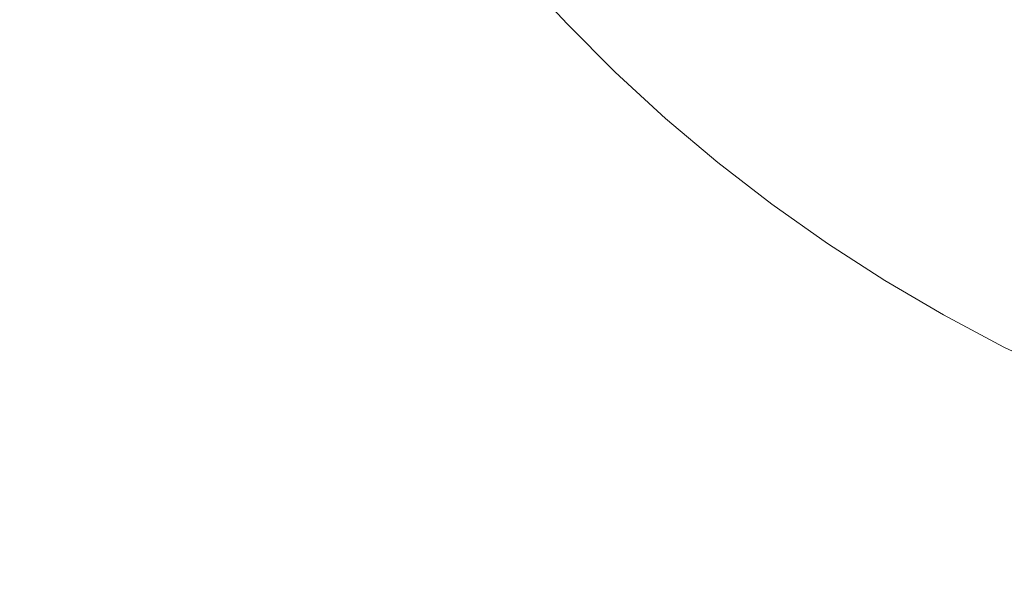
# Model space of a CAD drawing. Header units: centimetres. Extents: x -26.3 to 27.5, y 4.2 to 67.9.
# Tile 135 of 256: x -8.0928 to -8.0315, y 4.5957 to 4.6313. Entities that reach past the tile are written whole.
import ezdxf

# ---------------------------------------------------------------- set-up
doc = ezdxf.new("R2010")
doc.units = ezdxf.units.CM
doc.header["$LTSCALE"] = 2.54
doc.layers.add('Lucido design-1', color=7, linetype='Continuous')

# ---------------------------------------------------------------- blocks, each defined once
blk = doc.blocks.new('Gruppo-2-1')
at = {"color": 7, "linetype": 'Continuous', "lineweight": 9}
for points in [[(-25.986537, 5.900212, -1111.014164), (-25.986537, 4.300212, -1111.014164), (27.113463, 4.300212, -1111.014164), (27.113463, 5.900212, -1111.014164)], [(-25.986537, 5.900212, -1147.114164), (-25.986537, 4.300212, -1147.114164), (27.113463, 4.300212, -1147.114164), (27.113463, 5.900212, -1147.114164)]]:
    blk.add_3dface(points, dxfattribs=at)
for points, invisible_edges in [([(-8.086537, 5.900212, -1111.414164), (9.213463, 5.900212, -1111.414164), (9.113463, 4.600212, -1111.414164), (-7.986537, 4.600212, -1111.414164)], 10), ([(-8.086537, 4.700212, -1111.414164), (-8.086537, 5.900212, -1111.414164), (-7.986537, 4.600212, -1111.414164)], 10), ([(-8.086537, 5.900212, -1147.514164), (9.213463, 5.900212, -1147.514164), (9.113463, 4.600212, -1147.514164), (-7.986537, 4.600212, -1147.514164)], 10), ([(-8.086537, 4.700212, -1147.514164), (-8.086537, 5.900212, -1147.514164), (-7.986537, 4.600212, -1147.514164)], 10), ([(-8.086447, 4.695968, -1111.414164), (-8.086537, 4.700212, -1111.414164), (-7.986537, 4.600212, -1111.414164)], 10), ([(-8.086447, 4.695968, -1147.514164), (-8.086537, 4.700212, -1147.514164), (-7.986537, 4.600212, -1147.514164)], 10), ([(-7.986537, 4.600212, -1111.414164), (-8.085727, 4.68751, -1111.414164), (-8.086177, 4.691731, -1111.414164), (-8.086447, 4.695968, -1111.414164)], 9), ([(-7.986537, 4.600212, -1147.514164), (-8.085727, 4.68751, -1147.514164), (-8.086177, 4.691731, -1147.514164), (-8.086447, 4.695968, -1147.514164)], 9), ([(-8.085727, 4.68751, -1111.414164), (-7.995018, 4.600572, -1111.414164), (-7.999239, 4.601022, -1111.414164)], 9), ([(-8.085727, 4.68751, -1111.414164), (-7.986537, 4.600212, -1111.414164), (-7.990782, 4.600302, -1111.414164), (-7.995018, 4.600572, -1111.414164)], 9), ([(-8.085727, 4.68751, -1111.414164), (-8.027728, 4.609089, -1111.414164), (-8.031558, 4.610919, -1111.414164)], 9), ([(-7.999239, 4.601022, -1111.414164), (-8.003437, 4.60165, -1111.414164), (-8.007605, 4.602456, -1111.414164), (-8.085727, 4.68751, -1111.414164)], 12), ([(-8.085727, 4.68751, -1111.414164), (-8.023823, 4.607423, -1111.414164), (-8.027728, 4.609089, -1111.414164)], 9), ([(-8.007605, 4.602456, -1111.414164), (-8.011735, 4.603439, -1111.414164), (-8.01582, 4.604595, -1111.414164), (-8.085727, 4.68751, -1111.414164)], 12), ([(-8.01582, 4.604595, -1111.414164), (-8.019851, 4.605924, -1111.414164), (-8.023823, 4.607423, -1111.414164), (-8.085727, 4.68751, -1111.414164)], 12), ([(-8.031558, 4.610919, -1111.414164), (-8.035307, 4.612911, -1111.414164), (-8.038968, 4.615059, -1111.414164), (-8.085727, 4.68751, -1111.414164)], 12), ([(-8.084293, 4.679144, -1111.414164), (-8.085099, 4.683312, -1111.414164), (-8.085727, 4.68751, -1111.414164), (-8.038968, 4.615059, -1111.414164)], 12), ([(-8.084293, 4.679144, -1147.514164), (-8.085099, 4.683312, -1147.514164), (-8.085727, 4.68751, -1147.514164), (-7.986537, 4.600212, -1147.514164)], 12), ([(-8.038968, 4.615059, -1111.414164), (-8.082154, 4.67093, -1111.414164), (-8.083311, 4.675014, -1111.414164), (-8.084293, 4.679144, -1111.414164)], 9), ([(-7.986537, 4.600212, -1147.514164), (-8.082154, 4.67093, -1147.514164), (-8.083311, 4.675014, -1147.514164), (-8.084293, 4.679144, -1147.514164)], 9), ([(-8.080825, 4.666898, -1111.414164), (-8.082154, 4.67093, -1111.414164), (-8.038968, 4.615059, -1111.414164)], 10), ([(-8.080825, 4.666898, -1147.514164), (-8.082154, 4.67093, -1147.514164), (-7.986537, 4.600212, -1147.514164)], 10), ([(-8.038968, 4.615059, -1111.414164), (-8.07766, 4.659022, -1111.414164), (-8.079326, 4.662926, -1111.414164), (-8.080825, 4.666898, -1111.414164)], 9), ([(-7.986537, 4.600212, -1147.514164), (-8.07766, 4.659022, -1147.514164), (-8.079326, 4.662926, -1147.514164), (-8.080825, 4.666898, -1147.514164)], 9), ([(-8.073839, 4.651443, -1111.414164), (-8.07583, 4.655192, -1111.414164), (-8.07766, 4.659022, -1111.414164), (-8.038968, 4.615059, -1111.414164)], 12), ([(-8.073839, 4.651443, -1147.514164), (-8.07583, 4.655192, -1147.514164), (-8.07766, 4.659022, -1147.514164), (-7.986537, 4.600212, -1147.514164)], 12), ([(-8.038968, 4.615059, -1111.414164), (-8.07169, 4.647781, -1111.414164), (-8.073839, 4.651443, -1111.414164)], 9), ([(-7.986537, 4.600212, -1147.514164), (-8.07169, 4.647781, -1147.514164), (-8.073839, 4.651443, -1147.514164)], 9), ([(-8.066937, 4.640749, -1111.414164), (-8.069388, 4.644215, -1111.414164), (-8.07169, 4.647781, -1111.414164), (-8.038968, 4.615059, -1111.414164)], 12), ([(-8.066937, 4.640749, -1147.514164), (-8.069388, 4.644215, -1147.514164), (-8.07169, 4.647781, -1147.514164), (-7.986537, 4.600212, -1147.514164)], 12), ([(-8.038968, 4.615059, -1111.414164), (-8.064341, 4.63739, -1111.414164), (-8.066937, 4.640749, -1111.414164)], 9), ([(-7.986537, 4.600212, -1147.514164), (-8.064341, 4.63739, -1147.514164), (-8.066937, 4.640749, -1147.514164)], 9), ([(-8.089844, 4.630389, -1111.41726), (-8.092715, 4.634836, -1111.41726), (-8.089234, 4.636979, -1111.416309), (-8.086458, 4.632678, -1111.416309)], 15), ([(-8.089844, 4.630389, -1147.51726), (-8.092715, 4.634836, -1147.51726), (-8.089234, 4.636979, -1147.516309), (-8.086458, 4.632678, -1147.516309)], 15), ([(-8.080182, 4.630953, -1111.41553), (-8.083037, 4.634989, -1111.41553), (-8.07959, 4.63732, -1111.414925), (-8.076837, 4.633427, -1111.414925)], 15), ([(-8.080182, 4.630953, -1147.51553), (-8.083037, 4.634989, -1147.51553), (-8.07959, 4.63732, -1147.514925), (-8.076837, 4.633427, -1147.514925)], 15), ([(-8.038968, 4.615059, -1111.414164), (-8.058733, 4.631018, -1111.414164), (-8.061605, 4.634145, -1111.414164), (-8.064341, 4.63739, -1111.414164)], 9), ([(-7.986537, 4.600212, -1147.514164), (-8.058733, 4.631018, -1147.514164), (-8.061605, 4.634145, -1147.514164), (-8.064341, 4.63739, -1147.514164)], 9), ([(-8.073921, 4.629655, -1111.414925), (-8.076837, 4.633427, -1111.414925), (-8.07347, 4.635917, -1111.414495), (-8.070663, 4.632285, -1111.414495)], 15), ([(-8.073921, 4.629655, -1147.514925), (-8.076837, 4.633427, -1147.514925), (-8.07347, 4.635917, -1147.514495), (-8.070663, 4.632285, -1147.514495)], 15), ([(-8.093192, 4.628126, -1111.41838), (-8.096155, 4.632718, -1111.41838), (-8.092715, 4.634836, -1111.41726), (-8.089844, 4.630389, -1111.41726)], 15), ([(-8.093192, 4.628126, -1147.51838), (-8.096155, 4.632718, -1147.51838), (-8.092715, 4.634836, -1147.51726), (-8.089844, 4.630389, -1147.51726)], 15), ([(-8.083501, 4.628498, -1111.416309), (-8.086458, 4.632678, -1111.416309), (-8.083037, 4.634989, -1111.41553), (-8.080182, 4.630953, -1111.41553)], 15), ([(-8.083501, 4.628498, -1147.516309), (-8.086458, 4.632678, -1147.516309), (-8.083037, 4.634989, -1147.51553), (-8.080182, 4.630953, -1147.51553)], 15), ([(-8.067704, 4.628776, -1111.414495), (-8.070663, 4.632285, -1111.414495), (-8.067393, 4.634926, -1111.414241), (-8.064549, 4.631553, -1111.414241)], 15), ([(-8.067704, 4.628776, -1147.514495), (-8.070663, 4.632285, -1147.514495), (-8.067393, 4.634926, -1147.514241), (-8.064549, 4.631553, -1147.514241)], 15), ([(-8.061565, 4.628304, -1111.414241), (-8.064549, 4.631553, -1111.414241), (-8.061605, 4.634145, -1111.414164), (-8.058733, 4.631018, -1111.414164)], 11), ([(-8.061565, 4.628304, -1147.514241), (-8.064549, 4.631553, -1147.514241), (-8.061605, 4.634145, -1147.514164), (-8.058733, 4.631018, -1147.514164)], 11), ([(-8.077159, 4.627041, -1111.41553), (-8.080182, 4.630953, -1111.41553), (-8.076837, 4.633427, -1111.414925), (-8.073921, 4.629655, -1111.414925)], 15), ([(-8.077159, 4.627041, -1147.51553), (-8.080182, 4.630953, -1147.51553), (-8.076837, 4.633427, -1147.514925), (-8.073921, 4.629655, -1147.514925)], 15), ([(-8.086788, 4.626067, -1111.41726), (-8.089844, 4.630389, -1111.41726), (-8.086458, 4.632678, -1111.416309), (-8.083501, 4.628498, -1111.416309)], 15), ([(-8.086788, 4.626067, -1147.51726), (-8.089844, 4.630389, -1147.51726), (-8.086458, 4.632678, -1147.516309), (-8.083501, 4.628498, -1147.516309)], 15), ([(-8.070848, 4.62601, -1111.414925), (-8.073921, 4.629655, -1111.414925), (-8.070663, 4.632285, -1111.414495), (-8.067704, 4.628776, -1111.414495)], 15), ([(-8.070848, 4.62601, -1147.514925), (-8.073921, 4.629655, -1147.514925), (-8.070663, 4.632285, -1147.514495), (-8.067704, 4.628776, -1147.514495)], 15), ([(-8.064599, 4.625396, -1111.414495), (-8.067704, 4.628776, -1111.414495), (-8.064549, 4.631553, -1111.414241), (-8.061565, 4.628304, -1111.414241)], 15), ([(-8.064599, 4.625396, -1147.514495), (-8.067704, 4.628776, -1147.514495), (-8.064549, 4.631553, -1147.514241), (-8.061565, 4.628304, -1147.514241)], 15), ([(-8.08037, 4.624447, -1111.416309), (-8.083501, 4.628498, -1111.416309), (-8.080182, 4.630953, -1111.41553), (-8.077159, 4.627041, -1111.41553)], 15), ([(-8.08037, 4.624447, -1147.516309), (-8.083501, 4.628498, -1147.516309), (-8.080182, 4.630953, -1147.51553), (-8.077159, 4.627041, -1147.51553)], 15), ([(-8.058445, 4.625185, -1111.414241), (-8.061565, 4.628304, -1111.414241), (-8.058733, 4.631018, -1111.414164), (-8.055731, 4.628016, -1111.414164)], 11), ([(-8.058445, 4.625185, -1147.514241), (-8.061565, 4.628304, -1147.514241), (-8.058733, 4.631018, -1147.514164), (-8.055731, 4.628016, -1147.514164)], 11), ([(-8.058733, 4.631018, -1111.414164), (-8.038968, 4.615059, -1111.414164), (-8.042535, 4.617361, -1111.414164), (-8.046001, 4.619812, -1111.414164)], 9), ([(-8.052605, 4.625145, -1111.414164), (-8.055731, 4.628016, -1111.414164), (-8.058733, 4.631018, -1111.414164), (-8.046001, 4.619812, -1111.414164)], 12), ([(-8.052605, 4.625145, -1147.514164), (-8.055731, 4.628016, -1147.514164), (-8.058733, 4.631018, -1147.514164), (-7.986537, 4.600212, -1147.514164)], 12), ([(-8.090036, 4.623665, -1111.41838), (-8.093192, 4.628126, -1111.41838), (-8.089844, 4.630389, -1111.41726), (-8.086788, 4.626067, -1111.41726)], 15), ([(-8.090036, 4.623665, -1147.51838), (-8.093192, 4.628126, -1147.51838), (-8.089844, 4.630389, -1147.51726), (-8.086788, 4.626067, -1147.51726)], 15), ([(-8.073971, 4.62326, -1111.41553), (-8.077159, 4.627041, -1111.41553), (-8.073921, 4.629655, -1111.414925), (-8.070848, 4.62601, -1111.414925)], 15), ([(-8.073971, 4.62326, -1147.51553), (-8.077159, 4.627041, -1147.51553), (-8.073921, 4.629655, -1147.514925), (-8.070848, 4.62601, -1147.514925)], 15), ([(-8.083551, 4.621879, -1111.41726), (-8.086788, 4.626067, -1111.41726), (-8.083501, 4.628498, -1111.416309), (-8.08037, 4.624447, -1111.416309)], 15), ([(-8.083551, 4.621879, -1147.51726), (-8.086788, 4.626067, -1147.51726), (-8.083501, 4.628498, -1147.516309), (-8.08037, 4.624447, -1147.516309)], 15), ([(-8.067622, 4.622498, -1111.414925), (-8.070848, 4.62601, -1111.414925), (-8.067704, 4.628776, -1111.414495), (-8.064599, 4.625396, -1111.414495)], 15), ([(-8.067622, 4.622498, -1147.514925), (-8.070848, 4.62601, -1147.514925), (-8.067704, 4.628776, -1147.514495), (-8.064599, 4.625396, -1147.514495)], 15), ([(-8.093241, 4.621294, -1111.419667), (-8.096494, 4.625894, -1111.419667), (-8.093192, 4.628126, -1111.41838), (-8.090036, 4.623665, -1111.41838)], 15), ([(-8.093241, 4.621294, -1147.519667), (-8.096494, 4.625894, -1147.519667), (-8.093192, 4.628126, -1147.51838), (-8.090036, 4.623665, -1147.51838)], 15), ([(-8.061354, 4.62215, -1111.414495), (-8.064599, 4.625396, -1111.414495), (-8.061565, 4.628304, -1111.414241), (-8.058445, 4.625185, -1111.414241)], 15), ([(-8.061354, 4.62215, -1147.514495), (-8.064599, 4.625396, -1147.514495), (-8.061565, 4.628304, -1147.514241), (-8.058445, 4.625185, -1147.514241)], 15), ([(-8.055196, 4.6222, -1111.414241), (-8.058445, 4.625185, -1111.414241), (-8.055731, 4.628016, -1111.414164), (-8.052605, 4.625145, -1111.414164)], 11), ([(-8.055196, 4.6222, -1147.514241), (-8.058445, 4.625185, -1147.514241), (-8.055731, 4.628016, -1147.514164), (-8.052605, 4.625145, -1147.514164)], 11), ([(-8.07707, 4.620533, -1111.416309), (-8.08037, 4.624447, -1111.416309), (-8.077159, 4.627041, -1111.41553), (-8.073971, 4.62326, -1111.41553)], 15), ([(-8.07707, 4.620533, -1147.516309), (-8.08037, 4.624447, -1147.516309), (-8.077159, 4.627041, -1147.51553), (-8.073971, 4.62326, -1147.51553)], 15), ([(-8.086694, 4.619341, -1111.41838), (-8.090036, 4.623665, -1111.41838), (-8.086788, 4.626067, -1111.41726), (-8.083551, 4.621879, -1111.41726)], 15), ([(-8.086694, 4.619341, -1147.51838), (-8.090036, 4.623665, -1147.51838), (-8.086788, 4.626067, -1147.51726), (-8.083551, 4.621879, -1147.51726)], 15), ([(-8.070627, 4.619619, -1111.41553), (-8.073971, 4.62326, -1111.41553), (-8.070848, 4.62601, -1111.414925), (-8.067622, 4.622498, -1111.414925)], 15), ([(-8.070627, 4.619619, -1147.51553), (-8.073971, 4.62326, -1147.51553), (-8.070848, 4.62601, -1147.514925), (-8.067622, 4.622498, -1147.514925)], 15), ([(-8.064251, 4.619127, -1111.414925), (-8.067622, 4.622498, -1111.414925), (-8.064599, 4.625396, -1111.414495), (-8.061354, 4.62215, -1111.414495)], 15), ([(-8.064251, 4.619127, -1147.514925), (-8.067622, 4.622498, -1147.514925), (-8.064599, 4.625396, -1147.514495), (-8.061354, 4.62215, -1147.514495)], 15), ([(-8.057973, 4.619045, -1111.414495), (-8.061354, 4.62215, -1111.414495), (-8.058445, 4.625185, -1111.414241), (-8.055196, 4.6222, -1111.414241)], 15), ([(-8.057973, 4.619045, -1147.514495), (-8.061354, 4.62215, -1147.514495), (-8.058445, 4.625185, -1147.514241), (-8.055196, 4.6222, -1147.514241)], 15), ([(-8.051823, 4.619357, -1111.414241), (-8.055196, 4.6222, -1111.414241), (-8.052605, 4.625145, -1111.414164), (-8.049359, 4.622408, -1111.414164)], 11), ([(-8.051823, 4.619357, -1147.514241), (-8.055196, 4.6222, -1147.514241), (-8.052605, 4.625145, -1147.514164), (-8.049359, 4.622408, -1147.514164)], 11), ([(-8.046001, 4.619812, -1111.414164), (-8.049359, 4.622408, -1111.414164), (-8.052605, 4.625145, -1111.414164)], 8), ([(-7.986537, 4.600212, -1147.514164), (-8.046001, 4.619812, -1147.514164), (-8.049359, 4.622408, -1147.514164), (-8.052605, 4.625145, -1147.514164)], 9), ([(-8.080139, 4.617832, -1111.41726), (-8.083551, 4.621879, -1111.41726), (-8.08037, 4.624447, -1111.416309), (-8.07707, 4.620533, -1111.416309)], 15), ([(-8.080139, 4.617832, -1147.51726), (-8.083551, 4.621879, -1147.51726), (-8.08037, 4.624447, -1147.516309), (-8.07707, 4.620533, -1147.516309)], 15), ([(-8.089796, 4.616837, -1111.419667), (-8.093241, 4.621294, -1111.419667), (-8.090036, 4.623665, -1111.41838), (-8.086694, 4.619341, -1111.41838)], 15), ([(-8.089796, 4.616837, -1147.519667), (-8.093241, 4.621294, -1147.519667), (-8.090036, 4.623665, -1147.51838), (-8.086694, 4.619341, -1147.51838)], 15), ([(-8.073607, 4.616763, -1111.416309), (-8.07707, 4.620533, -1111.416309), (-8.073971, 4.62326, -1111.41553), (-8.070627, 4.619619, -1111.41553)], 15), ([(-8.073607, 4.616763, -1147.516309), (-8.07707, 4.620533, -1147.516309), (-8.073971, 4.62326, -1147.51553), (-8.070627, 4.619619, -1147.51553)], 15), ([(-8.06713, 4.616123, -1111.41553), (-8.070627, 4.619619, -1111.41553), (-8.067622, 4.622498, -1111.414925), (-8.064251, 4.619127, -1111.414925)], 15), ([(-8.06713, 4.616123, -1147.51553), (-8.070627, 4.619619, -1147.51553), (-8.067622, 4.622498, -1147.514925), (-8.064251, 4.619127, -1147.514925)], 15), ([(-8.048333, 4.616659, -1111.414241), (-8.051823, 4.619357, -1111.414241), (-8.049359, 4.622408, -1111.414164), (-8.046001, 4.619812, -1111.414164)], 11), ([(-8.048333, 4.616659, -1147.514241), (-8.051823, 4.619357, -1147.514241), (-8.049359, 4.622408, -1147.514164), (-8.046001, 4.619812, -1147.514164)], 11), ([(-8.083172, 4.615163, -1111.41838), (-8.086694, 4.619341, -1111.41838), (-8.083551, 4.621879, -1111.41726), (-8.080139, 4.617832, -1111.41726)], 15), ([(-8.083172, 4.615163, -1147.51838), (-8.086694, 4.619341, -1147.51838), (-8.083551, 4.621879, -1147.51726), (-8.080139, 4.617832, -1147.51726)], 15), ([(-8.06074, 4.615902, -1111.414925), (-8.064251, 4.619127, -1111.414925), (-8.061354, 4.62215, -1111.414495), (-8.057973, 4.619045, -1111.414495)], 15), ([(-8.06074, 4.615902, -1147.514925), (-8.064251, 4.619127, -1147.514925), (-8.061354, 4.62215, -1147.514495), (-8.057973, 4.619045, -1147.514495)], 15), ([(-8.054464, 4.616086, -1111.414495), (-8.057973, 4.619045, -1111.414495), (-8.055196, 4.6222, -1111.414241), (-8.051823, 4.619357, -1111.414241)], 15), ([(-8.054464, 4.616086, -1147.514495), (-8.057973, 4.619045, -1147.514495), (-8.055196, 4.6222, -1147.514241), (-8.051823, 4.619357, -1147.514241)], 15), ([(-8.092849, 4.614371, -1111.421119), (-8.096397, 4.61896, -1111.421119), (-8.093241, 4.621294, -1111.419667), (-8.089796, 4.616837, -1111.419667)], 15), ([(-8.092849, 4.614371, -1147.521119), (-8.096397, 4.61896, -1147.521119), (-8.093241, 4.621294, -1147.519667), (-8.089796, 4.616837, -1147.519667)], 15), ([(-8.076558, 4.613934, -1111.41726), (-8.080139, 4.617832, -1111.41726), (-8.07707, 4.620533, -1111.416309), (-8.073607, 4.616763, -1111.416309)], 15), ([(-8.076558, 4.613934, -1147.51726), (-8.080139, 4.617832, -1147.51726), (-8.07707, 4.620533, -1147.516309), (-8.073607, 4.616763, -1147.516309)], 15), ([(-8.044731, 4.614111, -1111.414241), (-8.048333, 4.616659, -1111.414241), (-8.046001, 4.619812, -1111.414164), (-8.042535, 4.617361, -1111.414164)], 11), ([(-8.044731, 4.614111, -1147.514241), (-8.048333, 4.616659, -1147.514241), (-8.046001, 4.619812, -1147.514164), (-8.042535, 4.617361, -1147.514164)], 11), ([(-8.042535, 4.617361, -1147.514164), (-8.046001, 4.619812, -1147.514164), (-7.986537, 4.600212, -1147.514164)], 10), ([(-8.086164, 4.612529, -1111.419667), (-8.089796, 4.616837, -1111.419667), (-8.086694, 4.619341, -1111.41838), (-8.083172, 4.615163, -1111.41838)], 15), ([(-8.086164, 4.612529, -1147.519667), (-8.089796, 4.616837, -1147.519667), (-8.086694, 4.619341, -1147.51838), (-8.083172, 4.615163, -1147.51838)], 15), ([(-8.069987, 4.613142, -1111.416309), (-8.073607, 4.616763, -1111.416309), (-8.070627, 4.619619, -1111.41553), (-8.06713, 4.616123, -1111.41553)], 15), ([(-8.069987, 4.613142, -1147.516309), (-8.073607, 4.616763, -1147.516309), (-8.070627, 4.619619, -1147.51553), (-8.06713, 4.616123, -1147.51553)], 15), ([(-8.050832, 4.613279, -1111.414495), (-8.054464, 4.616086, -1111.414495), (-8.051823, 4.619357, -1111.414241), (-8.048333, 4.616659, -1111.414241)], 15), ([(-8.050832, 4.613279, -1147.514495), (-8.054464, 4.616086, -1147.514495), (-8.051823, 4.619357, -1147.514241), (-8.048333, 4.616659, -1147.514241)], 15), ([(-8.063489, 4.612778, -1111.41553), (-8.06713, 4.616123, -1111.41553), (-8.064251, 4.619127, -1111.414925), (-8.06074, 4.615902, -1111.414925)], 15), ([(-8.063489, 4.612778, -1147.51553), (-8.06713, 4.616123, -1147.51553), (-8.064251, 4.619127, -1147.514925), (-8.06074, 4.615902, -1147.514925)], 15), ([(-8.057095, 4.612828, -1111.414925), (-8.06074, 4.615902, -1111.414925), (-8.057973, 4.619045, -1111.414495), (-8.054464, 4.616086, -1111.414495)], 15), ([(-8.057095, 4.612828, -1147.514925), (-8.06074, 4.615902, -1147.514925), (-8.057973, 4.619045, -1147.514495), (-8.054464, 4.616086, -1147.514495)], 15), ([(-8.079475, 4.611138, -1111.41838), (-8.083172, 4.615163, -1111.41838), (-8.080139, 4.617832, -1111.41726), (-8.076558, 4.613934, -1111.41726)], 15), ([(-8.079475, 4.611138, -1147.51838), (-8.083172, 4.615163, -1147.51838), (-8.080139, 4.617832, -1147.51726), (-8.076558, 4.613934, -1147.51726)], 15), ([(-8.041025, 4.611719, -1111.414241), (-8.044731, 4.614111, -1111.414241), (-8.042535, 4.617361, -1111.414164), (-8.038968, 4.615059, -1111.414164)], 11), ([(-8.041025, 4.611719, -1147.514241), (-8.044731, 4.614111, -1147.514241), (-8.042535, 4.617361, -1147.514164), (-8.038968, 4.615059, -1147.514164)], 11), ([(-7.986537, 4.600212, -1147.514164), (-8.035307, 4.612911, -1147.514164), (-8.038968, 4.615059, -1147.514164), (-8.042535, 4.617361, -1147.514164)], 9), ([(-8.089111, 4.609936, -1111.421119), (-8.092849, 4.614371, -1111.421119), (-8.089796, 4.616837, -1111.419667), (-8.086164, 4.612529, -1111.419667)], 15), ([(-8.089111, 4.609936, -1147.521119), (-8.092849, 4.614371, -1147.521119), (-8.089796, 4.616837, -1147.519667), (-8.086164, 4.612529, -1147.519667)], 15), ([(-8.072815, 4.610191, -1111.41726), (-8.076558, 4.613934, -1111.41726), (-8.073607, 4.616763, -1111.416309), (-8.069987, 4.613142, -1111.416309)], 15), ([(-8.072815, 4.610191, -1147.51726), (-8.076558, 4.613934, -1147.51726), (-8.073607, 4.616763, -1147.516309), (-8.069987, 4.613142, -1147.516309)], 15), ([(-8.047085, 4.610629, -1111.414495), (-8.050832, 4.613279, -1111.414495), (-8.048333, 4.616659, -1111.414241), (-8.044731, 4.614111, -1111.414241)], 15), ([(-8.047085, 4.610629, -1147.514495), (-8.050832, 4.613279, -1147.514495), (-8.048333, 4.616659, -1147.514241), (-8.044731, 4.614111, -1147.514241)], 15), ([(-8.066216, 4.609679, -1111.416309), (-8.069987, 4.613142, -1111.416309), (-8.06713, 4.616123, -1111.41553), (-8.063489, 4.612778, -1111.41553)], 15), ([(-8.066216, 4.609679, -1147.516309), (-8.069987, 4.613142, -1147.516309), (-8.06713, 4.616123, -1147.51553), (-8.063489, 4.612778, -1147.51553)], 15), ([(-8.059709, 4.609591, -1111.41553), (-8.063489, 4.612778, -1111.41553), (-8.06074, 4.615902, -1111.414925), (-8.057095, 4.612828, -1111.414925)], 15), ([(-8.059709, 4.609591, -1147.51553), (-8.063489, 4.612778, -1147.51553), (-8.06074, 4.615902, -1147.514925), (-8.057095, 4.612828, -1147.514925)], 15), ([(-8.053322, 4.609913, -1111.414925), (-8.057095, 4.612828, -1111.414925), (-8.054464, 4.616086, -1111.414495), (-8.050832, 4.613279, -1111.414495)], 15), ([(-8.053322, 4.609913, -1147.514925), (-8.057095, 4.612828, -1147.514925), (-8.054464, 4.616086, -1147.514495), (-8.050832, 4.613279, -1147.514495)], 15), ([(-8.082353, 4.60838, -1111.419667), (-8.086164, 4.612529, -1111.419667), (-8.083172, 4.615163, -1111.41838), (-8.079475, 4.611138, -1111.41838)], 15), ([(-8.082353, 4.60838, -1147.519667), (-8.086164, 4.612529, -1147.519667), (-8.083172, 4.615163, -1147.51838), (-8.079475, 4.611138, -1147.51838)], 15), ([(-8.03722, 4.609486, -1111.414241), (-8.041025, 4.611719, -1111.414241), (-8.038968, 4.615059, -1111.414164), (-8.035307, 4.612911, -1111.414164)], 11), ([(-8.03722, 4.609486, -1147.514241), (-8.041025, 4.611719, -1147.514241), (-8.038968, 4.615059, -1147.514164), (-8.035307, 4.612911, -1147.514164)], 11), ([(-8.092006, 4.607388, -1111.422732), (-8.095851, 4.611948, -1111.422732), (-8.092849, 4.614371, -1111.421119), (-8.089111, 4.609936, -1111.421119)], 15), ([(-8.092006, 4.607388, -1147.522732), (-8.095851, 4.611948, -1147.522732), (-8.092849, 4.614371, -1147.521119), (-8.089111, 4.609936, -1147.521119)], 15), ([(-8.075611, 4.607274, -1111.41838), (-8.079475, 4.611138, -1111.41838), (-8.076558, 4.613934, -1111.41726), (-8.072815, 4.610191, -1111.41726)], 15), ([(-8.075611, 4.607274, -1147.51838), (-8.079475, 4.611138, -1147.51838), (-8.076558, 4.613934, -1147.51726), (-8.072815, 4.610191, -1147.51726)], 15), ([(-8.043228, 4.60814, -1111.414495), (-8.047085, 4.610629, -1111.414495), (-8.044731, 4.614111, -1111.414241), (-8.041025, 4.611719, -1111.414241)], 15), ([(-8.043228, 4.60814, -1147.514495), (-8.047085, 4.610629, -1147.514495), (-8.044731, 4.614111, -1147.514241), (-8.041025, 4.611719, -1147.514241)], 15), ([(-8.068917, 4.606611, -1111.41726), (-8.072815, 4.610191, -1111.41726), (-8.069987, 4.613142, -1111.416309), (-8.066216, 4.609679, -1111.416309)], 15), ([(-8.068917, 4.606611, -1147.51726), (-8.072815, 4.610191, -1147.51726), (-8.069987, 4.613142, -1147.516309), (-8.066216, 4.609679, -1147.516309)], 15), ([(-8.04943, 4.60716, -1111.414925), (-8.053322, 4.609913, -1111.414925), (-8.050832, 4.613279, -1111.414495), (-8.047085, 4.610629, -1111.414495)], 15), ([(-8.04943, 4.60716, -1147.514925), (-8.053322, 4.609913, -1147.514925), (-8.050832, 4.613279, -1147.514495), (-8.047085, 4.610629, -1147.514495)], 15), ([(-8.085187, 4.605664, -1111.421119), (-8.089111, 4.609936, -1111.421119), (-8.086164, 4.612529, -1111.419667), (-8.082353, 4.60838, -1111.419667)], 15), ([(-8.085187, 4.605664, -1147.521119), (-8.089111, 4.609936, -1147.521119), (-8.086164, 4.612529, -1147.519667), (-8.082353, 4.60838, -1147.519667)], 15), ([(-8.062302, 4.606379, -1111.416309), (-8.066216, 4.609679, -1111.416309), (-8.063489, 4.612778, -1111.41553), (-8.059709, 4.609591, -1111.41553)], 15), ([(-8.062302, 4.606379, -1147.516309), (-8.066216, 4.609679, -1147.516309), (-8.063489, 4.612778, -1147.51553), (-8.059709, 4.609591, -1147.51553)], 15), ([(-8.055797, 4.606567, -1111.41553), (-8.059709, 4.609591, -1111.41553), (-8.057095, 4.612828, -1111.414925), (-8.053322, 4.609913, -1111.414925)], 15), ([(-8.055797, 4.606567, -1147.51553), (-8.059709, 4.609591, -1147.51553), (-8.057095, 4.612828, -1147.514925), (-8.053322, 4.609913, -1147.514925)], 15), ([(-8.033324, 4.607417, -1111.414241), (-8.03722, 4.609486, -1111.414241), (-8.035307, 4.612911, -1111.414164), (-8.031558, 4.610919, -1111.414164)], 11), ([(-8.033324, 4.607417, -1147.514241), (-8.03722, 4.609486, -1147.514241), (-8.035307, 4.612911, -1147.514164), (-8.031558, 4.610919, -1147.514164)], 11), ([(-7.986537, 4.600212, -1147.514164), (-8.027728, 4.609089, -1147.514164), (-8.031558, 4.610919, -1147.514164), (-8.035307, 4.612911, -1147.514164)], 9), ([(-8.094846, 4.604888, -1111.424503), (-8.098794, 4.609571, -1111.424503), (-8.095851, 4.611948, -1111.422732), (-8.092006, 4.607388, -1111.422732)], 15), ([(-8.094846, 4.604888, -1147.524503), (-8.098794, 4.609571, -1147.524503), (-8.095851, 4.611948, -1147.522732), (-8.092006, 4.607388, -1147.522732)], 15), ([(-8.03927, 4.605817, -1111.414495), (-8.043228, 4.60814, -1111.414495), (-8.041025, 4.611719, -1111.414241), (-8.03722, 4.609486, -1111.414241)], 15), ([(-8.03927, 4.605817, -1147.514495), (-8.043228, 4.60814, -1147.514495), (-8.041025, 4.611719, -1147.514241), (-8.03722, 4.609486, -1147.514241)], 15), ([(-8.078369, 4.604396, -1111.419667), (-8.082353, 4.60838, -1111.419667), (-8.079475, 4.611138, -1111.41838), (-8.075611, 4.607274, -1111.41838)], 15), ([(-8.078369, 4.604396, -1147.519667), (-8.082353, 4.60838, -1147.519667), (-8.079475, 4.611138, -1147.51838), (-8.075611, 4.607274, -1147.51838)], 15), ([(-8.045424, 4.604574, -1111.414925), (-8.04943, 4.60716, -1111.414925), (-8.047085, 4.610629, -1111.414495), (-8.043228, 4.60814, -1111.414495)], 15), ([(-8.045424, 4.604574, -1147.514925), (-8.04943, 4.60716, -1147.514925), (-8.047085, 4.610629, -1147.514495), (-8.043228, 4.60814, -1147.514495)], 15), ([(-8.029343, 4.605515, -1111.414241), (-8.033324, 4.607417, -1111.414241), (-8.031558, 4.610919, -1111.414164), (-8.027728, 4.609089, -1111.414164)], 11), ([(-8.029343, 4.605515, -1147.514241), (-8.033324, 4.607417, -1147.514241), (-8.031558, 4.610919, -1147.514164), (-8.027728, 4.609089, -1147.514164)], 11), ([(-8.071586, 4.603578, -1111.41838), (-8.075611, 4.607274, -1111.41838), (-8.072815, 4.610191, -1111.41726), (-8.068917, 4.606611, -1111.41726)], 15), ([(-8.071586, 4.603578, -1147.51838), (-8.075611, 4.607274, -1147.51838), (-8.072815, 4.610191, -1147.51726), (-8.068917, 4.606611, -1147.51726)], 15), ([(-8.087971, 4.602995, -1111.422732), (-8.092006, 4.607388, -1111.422732), (-8.089111, 4.609936, -1111.421119), (-8.085187, 4.605664, -1111.421119)], 15), ([(-8.087971, 4.602995, -1147.522732), (-8.092006, 4.607388, -1147.522732), (-8.089111, 4.609936, -1147.521119), (-8.085187, 4.605664, -1147.521119)], 15), ([(-8.06487, 4.603199, -1111.41726), (-8.068917, 4.606611, -1111.41726), (-8.066216, 4.609679, -1111.416309), (-8.062302, 4.606379, -1111.416309)], 15), ([(-8.06487, 4.603199, -1147.51726), (-8.068917, 4.606611, -1147.51726), (-8.066216, 4.609679, -1147.516309), (-8.062302, 4.606379, -1147.516309)], 15), ([(-8.058252, 4.603248, -1111.416309), (-8.062302, 4.606379, -1111.416309), (-8.059709, 4.609591, -1111.41553), (-8.055797, 4.606567, -1111.41553)], 15), ([(-8.058252, 4.603248, -1147.516309), (-8.062302, 4.606379, -1147.516309), (-8.059709, 4.609591, -1147.51553), (-8.055797, 4.606567, -1147.51553)], 15), ([(-8.05176, 4.603712, -1111.41553), (-8.055797, 4.606567, -1111.41553), (-8.053322, 4.609913, -1111.414925), (-8.04943, 4.60716, -1111.414925)], 15), ([(-8.05176, 4.603712, -1147.51553), (-8.055797, 4.606567, -1147.51553), (-8.053322, 4.609913, -1147.514925), (-8.04943, 4.60716, -1147.514925)], 15), ([(-8.035216, 4.603664, -1111.414495), (-8.03927, 4.605817, -1111.414495), (-8.03722, 4.609486, -1111.414241), (-8.033324, 4.607417, -1111.414241)], 15), ([(-8.035216, 4.603664, -1147.514495), (-8.03927, 4.605817, -1147.514495), (-8.03722, 4.609486, -1147.514241), (-8.033324, 4.607417, -1147.514241)], 15), ([(-8.081085, 4.601563, -1111.421119), (-8.085187, 4.605664, -1111.421119), (-8.082353, 4.60838, -1111.419667), (-8.078369, 4.604396, -1111.419667)], 15), ([(-8.081085, 4.601563, -1147.521119), (-8.085187, 4.605664, -1147.521119), (-8.082353, 4.60838, -1147.519667), (-8.078369, 4.604396, -1147.519667)], 15), ([(-8.041312, 4.602161, -1111.414925), (-8.045424, 4.604574, -1111.414925), (-8.043228, 4.60814, -1111.414495), (-8.03927, 4.605817, -1111.414495)], 15), ([(-8.041312, 4.602161, -1147.514925), (-8.045424, 4.604574, -1147.514925), (-8.043228, 4.60814, -1147.514495), (-8.03927, 4.605817, -1147.514495)], 15), ([(-8.090703, 4.600378, -1111.424503), (-8.094846, 4.604888, -1111.424503), (-8.092006, 4.607388, -1111.422732), (-8.087971, 4.602995, -1111.422732)], 15), ([(-8.090703, 4.600378, -1147.524503), (-8.094846, 4.604888, -1147.524503), (-8.092006, 4.607388, -1147.522732), (-8.087971, 4.602995, -1147.522732)], 15), ([(-8.07422, 4.600585, -1111.419667), (-8.078369, 4.604396, -1111.419667), (-8.075611, 4.607274, -1111.41838), (-8.071586, 4.603578, -1111.41838)], 15), ([(-8.07422, 4.600585, -1147.519667), (-8.078369, 4.604396, -1147.519667), (-8.075611, 4.607274, -1147.51838), (-8.071586, 4.603578, -1147.51838)], 15), ([(-8.047606, 4.601031, -1111.41553), (-8.05176, 4.603712, -1111.41553), (-8.04943, 4.60716, -1111.414925), (-8.045424, 4.604574, -1111.414925)], 15), ([(-8.047606, 4.601031, -1147.51553), (-8.05176, 4.603712, -1147.51553), (-8.04943, 4.60716, -1147.514925), (-8.045424, 4.604574, -1147.514925)], 15), ([(-8.031074, 4.601685, -1111.414495), (-8.035216, 4.603664, -1111.414495), (-8.033324, 4.607417, -1111.414241), (-8.029343, 4.605515, -1111.414241)], 15), ([(-8.031074, 4.601685, -1147.514495), (-8.035216, 4.603664, -1147.514495), (-8.033324, 4.607417, -1147.514241), (-8.029343, 4.605515, -1147.514241)], 15), ([(-8.067408, 4.600055, -1111.41838), (-8.071586, 4.603578, -1111.41838), (-8.068917, 4.606611, -1111.41726), (-8.06487, 4.603199, -1111.41726)], 15), ([(-8.067408, 4.600055, -1147.51838), (-8.071586, 4.603578, -1147.51838), (-8.068917, 4.606611, -1147.51726), (-8.06487, 4.603199, -1147.51726)], 15), ([(-8.060682, 4.599961, -1111.41726), (-8.06487, 4.603199, -1111.41726), (-8.062302, 4.606379, -1111.416309), (-8.058252, 4.603248, -1111.416309)], 15), ([(-8.060682, 4.599961, -1147.51726), (-8.06487, 4.603199, -1147.51726), (-8.062302, 4.606379, -1147.516309), (-8.058252, 4.603248, -1147.516309)], 15), ([(-8.054072, 4.600292, -1111.416309), (-8.058252, 4.603248, -1111.416309), (-8.055797, 4.606567, -1111.41553), (-8.05176, 4.603712, -1111.41553)], 15), ([(-8.054072, 4.600292, -1147.516309), (-8.058252, 4.603248, -1147.516309), (-8.055797, 4.606567, -1147.51553), (-8.05176, 4.603712, -1147.51553)], 15), ([(-8.037101, 4.599925, -1111.414925), (-8.041312, 4.602161, -1111.414925), (-8.03927, 4.605817, -1111.414495), (-8.035216, 4.603664, -1111.414495)], 15), ([(-8.037101, 4.599925, -1147.514925), (-8.041312, 4.602161, -1147.514925), (-8.03927, 4.605817, -1147.514495), (-8.035216, 4.603664, -1147.514495)], 15), ([(-8.083754, 4.598778, -1111.422732), (-8.087971, 4.602995, -1111.422732), (-8.085187, 4.605664, -1111.421119), (-8.081085, 4.601563, -1111.421119)], 15), ([(-8.083754, 4.598778, -1147.522732), (-8.087971, 4.602995, -1147.522732), (-8.085187, 4.605664, -1147.521119), (-8.081085, 4.601563, -1147.521119)], 15), ([(-8.093376, 4.597816, -1111.426429), (-8.097625, 4.602442, -1111.426429), (-8.094846, 4.604888, -1111.424503), (-8.090703, 4.600378, -1111.424503)], 15), ([(-8.093376, 4.597816, -1147.526429), (-8.097625, 4.602442, -1147.526429), (-8.094846, 4.604888, -1147.524503), (-8.090703, 4.600378, -1147.524503)], 15), ([(-8.043341, 4.598528, -1111.41553), (-8.047606, 4.601031, -1111.41553), (-8.045424, 4.604574, -1111.414925), (-8.041312, 4.602161, -1111.414925)], 15), ([(-8.043341, 4.598528, -1147.51553), (-8.047606, 4.601031, -1147.51553), (-8.045424, 4.604574, -1147.514925), (-8.041312, 4.602161, -1147.514925)], 15), ([(-8.076813, 4.597639, -1111.421119), (-8.081085, 4.601563, -1111.421119), (-8.078369, 4.604396, -1111.419667), (-8.07422, 4.600585, -1111.419667)], 15), ([(-8.076813, 4.597639, -1147.521119), (-8.081085, 4.601563, -1147.521119), (-8.078369, 4.604396, -1147.519667), (-8.07422, 4.600585, -1147.519667)], 15), ([(-8.069913, 4.596954, -1111.419667), (-8.07422, 4.600585, -1111.419667), (-8.071586, 4.603578, -1111.41838), (-8.067408, 4.600055, -1111.41838)], 15), ([(-8.069913, 4.596954, -1147.519667), (-8.07422, 4.600585, -1147.519667), (-8.071586, 4.603578, -1147.51838), (-8.067408, 4.600055, -1147.51838)], 15), ([(-8.04977, 4.597516, -1111.416309), (-8.054072, 4.600292, -1111.416309), (-8.05176, 4.603712, -1111.41553), (-8.047606, 4.601031, -1111.41553)], 15), ([(-8.04977, 4.597516, -1147.516309), (-8.054072, 4.600292, -1147.516309), (-8.05176, 4.603712, -1147.51553), (-8.047606, 4.601031, -1147.51553)], 15), ([(-8.032799, 4.597869, -1111.414925), (-8.037101, 4.599925, -1111.414925), (-8.035216, 4.603664, -1111.414495), (-8.031074, 4.601685, -1111.414495)], 15), ([(-8.032799, 4.597869, -1147.514925), (-8.037101, 4.599925, -1147.514925), (-8.035216, 4.603664, -1147.514495), (-8.031074, 4.601685, -1147.514495)], 15), ([(-8.086372, 4.596047, -1111.424503), (-8.090703, 4.600378, -1111.424503), (-8.087971, 4.602995, -1111.422732), (-8.083754, 4.598778, -1111.422732)], 15), ([(-8.086372, 4.596047, -1147.524503), (-8.090703, 4.600378, -1147.524503), (-8.087971, 4.602995, -1147.522732), (-8.083754, 4.598778, -1147.522732)], 15), ([(-8.063085, 4.596713, -1111.41838), (-8.067408, 4.600055, -1111.41838), (-8.06487, 4.603199, -1111.41726), (-8.060682, 4.599961, -1111.41726)], 15), ([(-8.063085, 4.596713, -1147.51838), (-8.067408, 4.600055, -1147.51838), (-8.06487, 4.603199, -1147.51726), (-8.060682, 4.599961, -1147.51726)], 15), ([(-8.056361, 4.596905, -1111.41726), (-8.060682, 4.599961, -1111.41726), (-8.058252, 4.603248, -1111.416309), (-8.054072, 4.600292, -1111.416309)], 15), ([(-8.056361, 4.596905, -1147.51726), (-8.060682, 4.599961, -1147.51726), (-8.058252, 4.603248, -1147.516309), (-8.054072, 4.600292, -1147.516309)], 15), ([(-8.038975, 4.596209, -1111.41553), (-8.043341, 4.598528, -1111.41553), (-8.041312, 4.602161, -1111.414925), (-8.037101, 4.599925, -1111.414925)], 15), ([(-8.038975, 4.596209, -1147.51553), (-8.043341, 4.598528, -1147.51553), (-8.041312, 4.602161, -1147.514925), (-8.037101, 4.599925, -1147.514925)], 15), ([(-8.079362, 4.594743, -1111.422732), (-8.083754, 4.598778, -1111.422732), (-8.081085, 4.601563, -1111.421119), (-8.076813, 4.597639, -1111.421119)], 15), ([(-8.079362, 4.594743, -1147.522732), (-8.083754, 4.598778, -1147.522732), (-8.081085, 4.601563, -1147.521119), (-8.076813, 4.597639, -1147.521119)], 15), ([(-8.028414, 4.595998, -1111.414925), (-8.032799, 4.597869, -1111.414925), (-8.031074, 4.601685, -1111.414495), (-8.026853, 4.599883, -1111.414495)], 15), ([(-8.028414, 4.595998, -1147.514925), (-8.032799, 4.597869, -1147.514925), (-8.031074, 4.601685, -1147.514495), (-8.026853, 4.599883, -1147.514495)], 15), ([(-8.045355, 4.594924, -1111.416309), (-8.04977, 4.597516, -1111.416309), (-8.047606, 4.601031, -1111.41553), (-8.043341, 4.598528, -1111.41553)], 15), ([(-8.045355, 4.594924, -1147.516309), (-8.04977, 4.597516, -1147.516309), (-8.047606, 4.601031, -1147.51553), (-8.043341, 4.598528, -1147.51553)], 15), ([(-8.088934, 4.593374, -1111.426429), (-8.093376, 4.597816, -1111.426429), (-8.090703, 4.600378, -1111.424503), (-8.086372, 4.596047, -1111.424503)], 15), ([(-8.088934, 4.593374, -1147.526429), (-8.093376, 4.597816, -1147.526429), (-8.090703, 4.600378, -1147.524503), (-8.086372, 4.596047, -1147.524503)], 15), ([(-8.072378, 4.5939, -1111.421119), (-8.076813, 4.597639, -1111.421119), (-8.07422, 4.600585, -1111.419667), (-8.069913, 4.596954, -1111.419667)], 15), ([(-8.072378, 4.5939, -1147.521119), (-8.076813, 4.597639, -1147.521119), (-8.07422, 4.600585, -1147.519667), (-8.069913, 4.596954, -1147.519667)], 15), ([(-8.051913, 4.594035, -1111.41726), (-8.056361, 4.596905, -1111.41726), (-8.054072, 4.600292, -1111.416309), (-8.04977, 4.597516, -1111.416309)], 15), ([(-8.051913, 4.594035, -1147.51726), (-8.056361, 4.596905, -1147.51726), (-8.054072, 4.600292, -1147.516309), (-8.04977, 4.597516, -1147.516309)], 15), ([(-8.065455, 4.593508, -1111.419667), (-8.069913, 4.596954, -1111.419667), (-8.067408, 4.600055, -1111.41838), (-8.063085, 4.596713, -1111.41838)], 15), ([(-8.065455, 4.593508, -1147.519667), (-8.069913, 4.596954, -1147.519667), (-8.067408, 4.600055, -1147.51838), (-8.063085, 4.596713, -1147.51838)], 15), ([(-8.058623, 4.593558, -1111.41838), (-8.063085, 4.596713, -1111.41838), (-8.060682, 4.599961, -1111.41726), (-8.056361, 4.596905, -1111.41726)], 15), ([(-8.058623, 4.593558, -1147.51838), (-8.063085, 4.596713, -1147.51838), (-8.060682, 4.599961, -1147.51726), (-8.056361, 4.596905, -1147.51726)], 15), ([(-8.034513, 4.594077, -1111.41553), (-8.038975, 4.596209, -1111.41553), (-8.037101, 4.599925, -1111.414925), (-8.032799, 4.597869, -1111.414925)], 15), ([(-8.034513, 4.594077, -1147.51553), (-8.038975, 4.596209, -1147.51553), (-8.037101, 4.599925, -1147.514925), (-8.032799, 4.597869, -1147.514925)], 15), ([(-8.081861, 4.591903, -1111.424503), (-8.086372, 4.596047, -1111.424503), (-8.083754, 4.598778, -1111.422732), (-8.079362, 4.594743, -1111.422732)], 15), ([(-8.081861, 4.591903, -1147.524503), (-8.086372, 4.596047, -1147.524503), (-8.083754, 4.598778, -1147.522732), (-8.079362, 4.594743, -1147.522732)], 15), ([(-8.040833, 4.592523, -1111.416309), (-8.045355, 4.594924, -1111.416309), (-8.043341, 4.598528, -1111.41553), (-8.038975, 4.596209, -1111.41553)], 15), ([(-8.040833, 4.592523, -1147.516309), (-8.045355, 4.594924, -1147.516309), (-8.043341, 4.598528, -1147.51553), (-8.038975, 4.596209, -1147.51553)], 15), ([(-8.091436, 4.590763, -1111.428505), (-8.095986, 4.595314, -1111.428505), (-8.093376, 4.597816, -1111.426429), (-8.088934, 4.593374, -1111.426429)], 15), ([(-8.091436, 4.590763, -1147.528505), (-8.095986, 4.595314, -1147.528505), (-8.093376, 4.597816, -1147.526429), (-8.088934, 4.593374, -1147.526429)], 15), ([(-8.029966, 4.592137, -1111.41553), (-8.034513, 4.594077, -1111.41553), (-8.032799, 4.597869, -1111.414925), (-8.028414, 4.595998, -1111.414925)], 15), ([(-8.029966, 4.592137, -1147.51553), (-8.034513, 4.594077, -1147.51553), (-8.032799, 4.597869, -1147.514925), (-8.028414, 4.595998, -1147.514925)], 15), ([(-8.074802, 4.590899, -1111.422732), (-8.079362, 4.594743, -1111.422732), (-8.076813, 4.597639, -1111.421119), (-8.072378, 4.5939, -1111.421119)], 15), ([(-8.074802, 4.590899, -1147.522732), (-8.079362, 4.594743, -1147.522732), (-8.076813, 4.597639, -1147.521119), (-8.072378, 4.5939, -1147.521119)], 15), ([(-8.047348, 4.591356, -1111.41726), (-8.051913, 4.594035, -1111.41726), (-8.04977, 4.597516, -1111.416309), (-8.045355, 4.594924, -1111.416309)], 15), ([(-8.047348, 4.591356, -1147.51726), (-8.051913, 4.594035, -1147.51726), (-8.04977, 4.597516, -1147.516309), (-8.045355, 4.594924, -1147.516309)], 15), ([(-8.067789, 4.590352, -1111.421119), (-8.072378, 4.5939, -1111.421119), (-8.069913, 4.596954, -1111.419667), (-8.065455, 4.593508, -1111.419667)], 15), ([(-8.067789, 4.590352, -1147.521119), (-8.072378, 4.5939, -1147.521119), (-8.069913, 4.596954, -1147.519667), (-8.065455, 4.593508, -1147.519667)], 15), ([(-8.060855, 4.590255, -1111.419667), (-8.065455, 4.593508, -1111.419667), (-8.063085, 4.596713, -1111.41838), (-8.058623, 4.593558, -1111.41838)], 15), ([(-8.060855, 4.590255, -1147.519667), (-8.065455, 4.593508, -1147.519667), (-8.063085, 4.596713, -1147.51838), (-8.058623, 4.593558, -1147.51838)], 15), ([(-8.054032, 4.590594, -1111.41838), (-8.058623, 4.593558, -1111.41838), (-8.056361, 4.596905, -1111.41726), (-8.051913, 4.594035, -1111.41726)], 15), ([(-8.054032, 4.590594, -1147.51838), (-8.058623, 4.593558, -1147.51838), (-8.056361, 4.596905, -1147.51726), (-8.051913, 4.594035, -1147.51726)], 15), ([(-8.084307, 4.589124, -1111.426429), (-8.088934, 4.593374, -1111.426429), (-8.086372, 4.596047, -1111.424503), (-8.081861, 4.591903, -1111.424503)], 15), ([(-8.084307, 4.589124, -1147.526429), (-8.088934, 4.593374, -1147.526429), (-8.086372, 4.596047, -1147.524503), (-8.081861, 4.591903, -1147.524503)], 15), ([(-8.036214, 4.590316, -1111.416309), (-8.040833, 4.592523, -1111.416309), (-8.038975, 4.596209, -1111.41553), (-8.034513, 4.594077, -1111.41553)], 15), ([(-8.036214, 4.590316, -1147.516309), (-8.040833, 4.592523, -1147.516309), (-8.038975, 4.596209, -1147.51553), (-8.034513, 4.594077, -1147.51553)], 15)]:
    blk.add_3dface(points, dxfattribs=dict(at, invisible_edges=invisible_edges))
blk = doc.blocks.new('Gruppo-3-1')
at = {"color": 7}
blk.add_blockref('Gruppo-2-1', (0, 0), dxfattribs=at)

msp = doc.modelspace()

# ---------------------------------------------------------------- block references
at = {"layer": 'Lucido design-1', "color": 7}
msp.add_blockref('Gruppo-3-1', (0, 0), dxfattribs=at)

doc.saveas('drawing.dxf')
